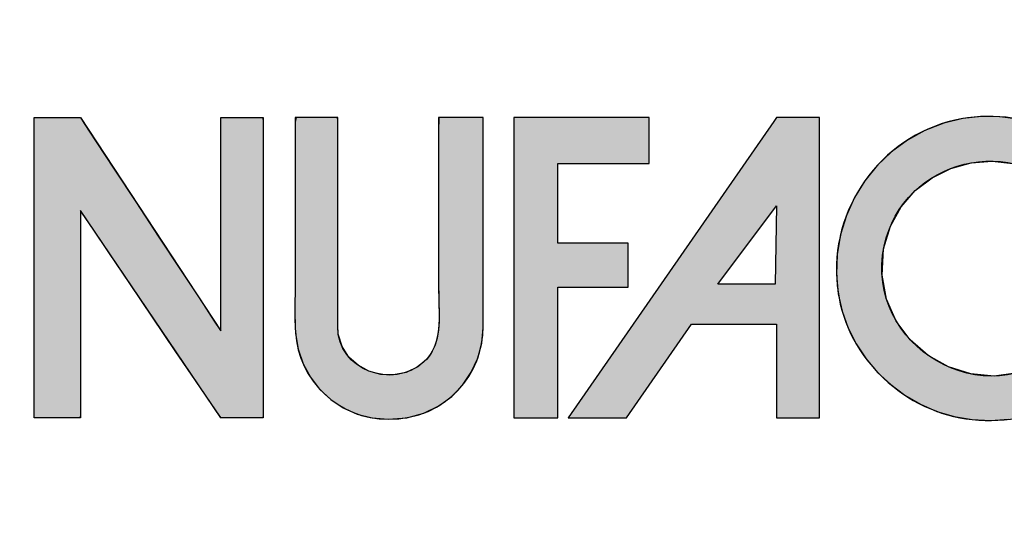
# Model space of a CAD drawing. Header units: inches. Extents: x 0 to 253, y 1 to 187.
# Tile 7 of 17: x 226 to 236, y 11 to 16. Entities that reach past the tile are written whole.
import ezdxf
from ezdxf import colors
from ezdxf.entities.mleader import LeaderData, LeaderLine
from ezdxf.math import Vec2, Vec3

# ---------------------------------------------------------------- set-up
doc = ezdxf.new("R2010")
doc.units = ezdxf.units.IN
doc.header["$MEASUREMENT"] = 0
doc.layers.add('Default', color=7, linetype='Continuous')

# ---------------------------------------------------------------- blocks, each defined once
blk = doc.blocks.new('_DOT')
at = {"color": 0}
blk.add_line((0, 0), (-1, 0), dxfattribs=at)
at = {"color": 0, "const_width": 0.333}
blk.add_lwpolyline([(-0.1665, 0, 1), (0.1665, 0, 1)], format="xyb", close=True, dxfattribs=at)
blk = doc.blocks.new('block_2')
at = {"layer": 'Default', "linetype": 'Continuous'}
for points in [[(-0.49028, 0.22347), (-0.49028, 0.2089), (-0.49028, 0.19433), (-0.49028, 0.17976), (-0.49028, 0.16519), (-0.49028, 0.15063), (-0.49028, 0.13606), (-0.49028, 0.12149), (-0.49028, 0.10692), (-0.49028, 0.09236), (-0.49028, 0.08284), (-0.49028, 0.07209), (-0.49028, 0.06024), (-0.49028, 0.04804), (-0.49028, 0.03624), (-0.49028, 0.02558), (-0.49028, 0.01683), (-0.49028, 0.01072), (-0.49028, 0.008), (-0.48953, 0.00793), (-0.48684, 0.00793), (-0.48272, 0.00793), (-0.47769, 0.00793), (-0.47227, 0.00793), (-0.467, 0.00793), (-0.4624, 0.00793), (-0.459, 0.00793), (-0.45732, 0.00793), (-0.45723, 0.01064), (-0.45723, 0.02202), (-0.45723, 0.0401), (-0.45723, 0.06251), (-0.45723, 0.08686), (-0.45723, 0.11078), (-0.45723, 0.13189), (-0.45723, 0.14781), (-0.45723, 0.15616), (-0.45582, 0.15477), (-0.44862, 0.14412), (-0.43674, 0.12655), (-0.4218, 0.10444), (-0.40538, 0.08016), (-0.38912, 0.05611), (-0.37461, 0.03464), (-0.36346, 0.01815), (-0.35728, 0.00901), (-0.35624, 0.00793), (-0.35422, 0.00793), (-0.35074, 0.00793), (-0.34629, 0.00793), (-0.34136, 0.00793), (-0.33642, 0.00793), (-0.33197, 0.00793), (-0.32849, 0.00793), (-0.32647, 0.00793), (-0.32616, 0.0095), (-0.32616, 0.02272), (-0.32616, 0.04659), (-0.32616, 0.07765), (-0.32616, 0.11247), (-0.32616, 0.1476), (-0.32616, 0.1796), (-0.32616, 0.20503), (-0.32616, 0.22045), (-0.3263, 0.22347), (-0.328, 0.22347), (-0.33125, 0.22347), (-0.33556, 0.22347), (-0.34044, 0.22347), (-0.34542, 0.22347), (-0.34999, 0.22347), (-0.35368, 0.22347), (-0.356, 0.22347), (-0.35655, 0.22306), (-0.35655, 0.21531), (-0.35655, 0.19955), (-0.35655, 0.17823), (-0.35655, 0.15379), (-0.35655, 0.12869), (-0.35655, 0.10537), (-0.35655, 0.08628), (-0.35655, 0.07385), (-0.35667, 0.07053), (-0.36122, 0.07744), (-0.37117, 0.09258), (-0.38492, 0.11349), (-0.40087, 0.13774), (-0.4174, 0.16288), (-0.4329, 0.18647), (-0.44578, 0.20605), (-0.45442, 0.21918), (-0.45724, 0.22347), (-0.45855, 0.22347), (-0.46168, 0.22347), (-0.4661, 0.22347), (-0.47129, 0.22347), (-0.47672, 0.22347), (-0.48186, 0.22347), (-0.48619, 0.22347), (-0.48917, 0.22347)], [(-0.2365, 0.0069), (-0.2231, 0.00805), (-0.21099, 0.01135), (-0.20024, 0.01652), (-0.19092, 0.02332), (-0.18311, 0.03147), (-0.17687, 0.04072), (-0.17228, 0.05081), (-0.1694, 0.06148), (-0.16832, 0.07247), (-0.16831, 0.07768), (-0.16831, 0.09055), (-0.16831, 0.10973), (-0.16831, 0.13283), (-0.16831, 0.15746), (-0.16831, 0.18121), (-0.16831, 0.2017), (-0.16831, 0.21652), (-0.16831, 0.22329), (-0.16904, 0.22347), (-0.17163, 0.22347), (-0.17562, 0.22347), (-0.18049, 0.22347), (-0.18573, 0.22347), (-0.19083, 0.22347), (-0.19528, 0.22347), (-0.19857, 0.22347), (-0.20019, 0.22347), (-0.20028, 0.21349), (-0.20028, 0.19976), (-0.20028, 0.18603), (-0.20028, 0.1723), (-0.20028, 0.15858), (-0.20028, 0.14485), (-0.20028, 0.13112), (-0.20028, 0.11739), (-0.20028, 0.10367), (-0.20024, 0.09506), (-0.20008, 0.08918), (-0.19995, 0.08314), (-0.20002, 0.07706), (-0.20045, 0.07104), (-0.20141, 0.0652), (-0.20305, 0.05963), (-0.20556, 0.05445), (-0.20908, 0.04976), (-0.21526, 0.04461), (-0.22367, 0.04056), (-0.23261, 0.03878), (-0.24163, 0.03912), (-0.25028, 0.04145), (-0.25811, 0.04564), (-0.26469, 0.05156), (-0.26955, 0.05907), (-0.27227, 0.06803), (-0.27268, 0.07457), (-0.27268, 0.08377), (-0.27268, 0.10038), (-0.27268, 0.12199), (-0.27268, 0.14623), (-0.27268, 0.17067), (-0.27268, 0.19294), (-0.27268, 0.21064), (-0.27268, 0.22137), (-0.27282, 0.22347), (-0.27453, 0.22347), (-0.27778, 0.22347), (-0.28209, 0.22347), (-0.28698, 0.22347), (-0.29196, 0.22347), (-0.29654, 0.22347), (-0.30024, 0.22347), (-0.30256, 0.22347), (-0.30311, 0.22011), (-0.30311, 0.20779), (-0.30311, 0.19546), (-0.30311, 0.18314), (-0.30311, 0.17082), (-0.30311, 0.1585), (-0.30311, 0.14618), (-0.30311, 0.13386), (-0.30311, 0.12154), (-0.30311, 0.11062), (-0.30314, 0.10604), (-0.3032, 0.10144), (-0.30327, 0.09683), (-0.30333, 0.09222), (-0.30337, 0.0876), (-0.30337, 0.08299), (-0.30331, 0.07838), (-0.30318, 0.07379), (-0.30291, 0.06857), (-0.3011, 0.05732), (-0.29751, 0.04679), (-0.2923, 0.03716), (-0.28563, 0.02857), (-0.27769, 0.02119), (-0.26864, 0.01518), (-0.25864, 0.01068), (-0.24787, 0.00787)], [(-0.14629, 0.22347), (-0.14629, 0.21744), (-0.14629, 0.20105), (-0.14629, 0.17691), (-0.14629, 0.1476), (-0.14629, 0.1157), (-0.14629, 0.0838), (-0.14629, 0.05449), (-0.14629, 0.03035), (-0.14629, 0.01397), (-0.14629, 0.00793), (-0.14541, 0.00793), (-0.14302, 0.00793), (-0.13949, 0.00793), (-0.13521, 0.00793), (-0.13055, 0.00793), (-0.12589, 0.00793), (-0.1216, 0.00793), (-0.11808, 0.00793), (-0.11568, 0.00793), (-0.1148, 0.00793), (-0.1148, 0.01056), (-0.1148, 0.0177), (-0.1148, 0.02821), (-0.1148, 0.04098), (-0.1148, 0.05487), (-0.1148, 0.06876), (-0.1148, 0.08153), (-0.1148, 0.09204), (-0.1148, 0.09918), (-0.1148, 0.10181), (-0.11339, 0.10181), (-0.10957, 0.10181), (-0.10393, 0.10181), (-0.09709, 0.10181), (-0.08964, 0.10181), (-0.08219, 0.10181), (-0.07535, 0.10181), (-0.06971, 0.10181), (-0.06589, 0.10181), (-0.06448, 0.10181), (-0.06448, 0.10269), (-0.06448, 0.10508), (-0.06448, 0.1086), (-0.06448, 0.11288), (-0.06448, 0.11753), (-0.06448, 0.12219), (-0.06448, 0.12647), (-0.06448, 0.12999), (-0.06448, 0.13238), (-0.06448, 0.13326), (-0.06589, 0.13326), (-0.06971, 0.13326), (-0.07535, 0.13326), (-0.08219, 0.13326), (-0.08964, 0.13326), (-0.09709, 0.13326), (-0.10393, 0.13326), (-0.10957, 0.13326), (-0.11339, 0.13326), (-0.1148, 0.13326), (-0.1148, 0.13486), (-0.1148, 0.1392), (-0.1148, 0.14561), (-0.1148, 0.15338), (-0.1148, 0.16184), (-0.1148, 0.1703), (-0.1148, 0.17807), (-0.1148, 0.18447), (-0.1148, 0.18882), (-0.1148, 0.19042), (-0.11297, 0.19042), (-0.10798, 0.19042), (-0.10064, 0.19042), (-0.09173, 0.19042), (-0.08203, 0.19042), (-0.07233, 0.19042), (-0.06342, 0.19042), (-0.05608, 0.19042), (-0.0511, 0.19042), (-0.04926, 0.19042), (-0.04926, 0.19134), (-0.04926, 0.19385), (-0.04926, 0.19755), (-0.04926, 0.20204), (-0.04926, 0.20693), (-0.04926, 0.21182), (-0.04926, 0.21631), (-0.04926, 0.22001), (-0.04926, 0.22252), (-0.04926, 0.22345), (-0.05132, 0.22345), (-0.05699, 0.22345), (-0.06558, 0.22345), (-0.07634, 0.22346), (-0.08856, 0.22346), (-0.10152, 0.22346), (-0.1145, 0.22347), (-0.12677, 0.22347), (-0.13761, 0.22347)], [(0.24683, 0.05811), (0.23145, 0.04686), (0.215, 0.04023), (0.1981, 0.03788), (0.18134, 0.03942), (0.16533, 0.04452), (0.15068, 0.05279), (0.13798, 0.06387), (0.12784, 0.07742), (0.12087, 0.09305), (0.11767, 0.11041), (0.11884, 0.12913), (0.1237, 0.14549), (0.13141, 0.15943), (0.14153, 0.17108), (0.15359, 0.18031), (0.16711, 0.187), (0.1816, 0.19102), (0.19658, 0.19224), (0.21158, 0.19054), (0.22611, 0.18578), (0.2397, 0.17786), (0.25187, 0.16663), (0.25487, 0.16367), (0.25699, 0.16367), (0.2604, 0.16367), (0.26474, 0.16367), (0.2697, 0.16367), (0.27491, 0.16367), (0.28006, 0.16367), (0.28478, 0.16367), (0.28875, 0.16367), (0.29163, 0.16367), (0.29307, 0.16367), (0.28884, 0.17158), (0.28122, 0.18255), (0.2724, 0.19238), (0.26252, 0.201), (0.25172, 0.20837), (0.24015, 0.21442), (0.22795, 0.21909), (0.21526, 0.22232), (0.20223, 0.22406), (0.189, 0.22424), (0.17572, 0.2228), (0.16193, 0.2195), (0.1484, 0.21424), (0.13587, 0.2073), (0.12445, 0.19884), (0.11426, 0.18903), (0.1054, 0.17802), (0.09799, 0.16599), (0.09213, 0.1531), (0.08795, 0.13951), (0.08555, 0.1254), (0.08504, 0.11092), (0.08631, 0.09702), (0.08907, 0.08441), (0.0934, 0.07235), (0.09917, 0.06095), (0.10626, 0.05031), (0.11454, 0.04056), (0.12388, 0.03179), (0.13415, 0.02413), (0.14525, 0.01768), (0.15702, 0.01255), (0.16937, 0.00885), (0.18226, 0.00665), (0.19546, 0.00598), (0.20851, 0.00687), (0.22126, 0.00926), (0.23358, 0.0131), (0.24533, 0.01832), (0.25638, 0.02486), (0.26659, 0.03267), (0.27583, 0.04167), (0.28396, 0.05181), (0.29085, 0.06302), (0.29522, 0.07245), (0.29404, 0.07245), (0.2915, 0.07245), (0.28789, 0.07245), (0.28355, 0.07245), (0.27879, 0.07245), (0.27392, 0.07245), (0.26926, 0.07245), (0.26513, 0.07245), (0.26184, 0.07245), (0.25972, 0.07245), (0.25895, 0.07229), (0.25798, 0.07089), (0.25698, 0.06951), (0.25596, 0.06815), (0.25491, 0.06681), (0.25383, 0.06549), (0.25272, 0.0642), (0.25159, 0.06293), (0.25044, 0.06169), (0.24926, 0.06047), (0.24806, 0.05928)]]:
    blk.add_hatch(color=7, dxfattribs=at).paths.add_polyline_path(points)
h = blk.add_hatch(color=7, dxfattribs=at)
h.paths.add_polyline_path([(0.04198, 0.22347), (0.04001, 0.22064), (-0.10749, 0.00793), (-0.06554, 0.00793), (-0.01885, 0.07507), (0.04198, 0.07507), (0.04198, 0.00793), (0.07292, 0.00793), (0.07292, 0.22347)])
h.paths.add_polyline_path([(0.04093, 0.10388), (0.04198, 0.16001), (0, 0.10388)])
at = {"layer": 'Default', "color": 7, "linetype": 'Continuous'}
for p, q in [((0.04001, 0.22064), (-0.10749, 0.00793)), ((0.04198, 0.22347), (0.04001, 0.22064)), ((0.07292, 0.22347), (0.04198, 0.22347)), ((0.07292, 0.00793), (0.07292, 0.22347)), ((0, 0.10388), (0.04198, 0.16001)), ((0.04198, 0.16001), (0.04093, 0.10388)), ((0.04093, 0.10388), (0, 0.10388)), ((-0.06554, 0.00793), (-0.01885, 0.07507)), ((-0.01885, 0.07507), (0.04198, 0.07507)), ((0.04198, 0.07507), (0.04198, 0.00793)), ((-0.10749, 0.00793), (-0.06554, 0.00793)), ((0.04198, 0.00793), (0.07292, 0.00793))]:
    blk.add_line(p, q, dxfattribs=at)
for points in [[(-0.49028, 0.22347), (-0.48917, 0.22347), (-0.48619, 0.22347), (-0.48186, 0.22347), (-0.47672, 0.22347), (-0.47129, 0.22347), (-0.4661, 0.22347), (-0.46168, 0.22347), (-0.45855, 0.22347), (-0.45724, 0.22347), (-0.45442, 0.21918), (-0.44578, 0.20605), (-0.4329, 0.18647), (-0.4174, 0.16288), (-0.40087, 0.13774), (-0.38492, 0.11349), (-0.37117, 0.09258), (-0.36122, 0.07744), (-0.35667, 0.07053), (-0.35655, 0.07385), (-0.35655, 0.08628), (-0.35655, 0.10537), (-0.35655, 0.12869), (-0.35655, 0.15379), (-0.35655, 0.17823), (-0.35655, 0.19955), (-0.35655, 0.21531), (-0.35655, 0.22306), (-0.356, 0.22347), (-0.35368, 0.22347), (-0.34999, 0.22347), (-0.34542, 0.22347), (-0.34044, 0.22347), (-0.33556, 0.22347), (-0.33125, 0.22347), (-0.328, 0.22347), (-0.3263, 0.22347), (-0.32616, 0.22045), (-0.32616, 0.20503), (-0.32616, 0.1796), (-0.32616, 0.1476), (-0.32616, 0.11247), (-0.32616, 0.07765), (-0.32616, 0.04659), (-0.32616, 0.02272), (-0.32616, 0.0095), (-0.32647, 0.00793), (-0.32849, 0.00793), (-0.33197, 0.00793), (-0.33642, 0.00793), (-0.34136, 0.00793), (-0.34629, 0.00793), (-0.35074, 0.00793), (-0.35422, 0.00793), (-0.35624, 0.00793), (-0.35728, 0.00901), (-0.36346, 0.01815), (-0.37461, 0.03464), (-0.38912, 0.05611), (-0.40538, 0.08016), (-0.4218, 0.10444), (-0.43674, 0.12655), (-0.44862, 0.14412), (-0.45582, 0.15477), (-0.45723, 0.15616), (-0.45723, 0.14781), (-0.45723, 0.13189), (-0.45723, 0.11078), (-0.45723, 0.08686), (-0.45723, 0.06251), (-0.45723, 0.0401), (-0.45723, 0.02202), (-0.45723, 0.01064), (-0.45732, 0.00793), (-0.459, 0.00793), (-0.4624, 0.00793), (-0.467, 0.00793), (-0.47227, 0.00793), (-0.47769, 0.00793), (-0.48272, 0.00793), (-0.48684, 0.00793), (-0.48953, 0.00793), (-0.49028, 0.008), (-0.49028, 0.01072), (-0.49028, 0.01683), (-0.49028, 0.02558), (-0.49028, 0.03624), (-0.49028, 0.04804), (-0.49028, 0.06024), (-0.49028, 0.07209), (-0.49028, 0.08284), (-0.49028, 0.09236), (-0.49028, 0.10692), (-0.49028, 0.12149), (-0.49028, 0.13606), (-0.49028, 0.15063), (-0.49028, 0.16519), (-0.49028, 0.17976), (-0.49028, 0.19433), (-0.49028, 0.2089), (-0.49028, 0.22347)], [(-0.2365, 0.0069), (-0.2231, 0.00805), (-0.21099, 0.01135), (-0.20024, 0.01652), (-0.19092, 0.02332), (-0.18311, 0.03147), (-0.17687, 0.04072), (-0.17228, 0.05081), (-0.1694, 0.06148), (-0.16832, 0.07247), (-0.16831, 0.07768), (-0.16831, 0.09055), (-0.16831, 0.10973), (-0.16831, 0.13283), (-0.16831, 0.15746), (-0.16831, 0.18121), (-0.16831, 0.2017), (-0.16831, 0.21652), (-0.16831, 0.22329), (-0.16904, 0.22347), (-0.17163, 0.22347), (-0.17562, 0.22347), (-0.18049, 0.22347), (-0.18573, 0.22347), (-0.19083, 0.22347), (-0.19528, 0.22347), (-0.19857, 0.22347), (-0.20019, 0.22347), (-0.20028, 0.21349), (-0.20028, 0.19976), (-0.20028, 0.18603), (-0.20028, 0.1723), (-0.20028, 0.15858), (-0.20028, 0.14485), (-0.20028, 0.13112), (-0.20028, 0.11739), (-0.20028, 0.10367), (-0.20024, 0.09506), (-0.20008, 0.08918), (-0.19995, 0.08314), (-0.20002, 0.07706), (-0.20045, 0.07104), (-0.20141, 0.0652), (-0.20305, 0.05963), (-0.20556, 0.05445), (-0.20908, 0.04976), (-0.21526, 0.04461), (-0.22367, 0.04056), (-0.23261, 0.03878), (-0.24163, 0.03912), (-0.25028, 0.04145), (-0.25811, 0.04564), (-0.26469, 0.05156), (-0.26955, 0.05907), (-0.27227, 0.06803), (-0.27268, 0.07457), (-0.27268, 0.08377), (-0.27268, 0.10038), (-0.27268, 0.12199), (-0.27268, 0.14623), (-0.27268, 0.17067), (-0.27268, 0.19294), (-0.27268, 0.21064), (-0.27268, 0.22137), (-0.27282, 0.22347), (-0.27453, 0.22347), (-0.27778, 0.22347), (-0.28209, 0.22347), (-0.28698, 0.22347), (-0.29196, 0.22347), (-0.29654, 0.22347), (-0.30024, 0.22347), (-0.30256, 0.22347), (-0.30311, 0.22011), (-0.30311, 0.20779), (-0.30311, 0.19546), (-0.30311, 0.18314), (-0.30311, 0.17082), (-0.30311, 0.1585), (-0.30311, 0.14618), (-0.30311, 0.13386), (-0.30311, 0.12154), (-0.30311, 0.11062), (-0.30314, 0.10604), (-0.3032, 0.10144), (-0.30327, 0.09683), (-0.30333, 0.09222), (-0.30337, 0.0876), (-0.30337, 0.08299), (-0.30331, 0.07838), (-0.30318, 0.07379), (-0.30291, 0.06857), (-0.3011, 0.05732), (-0.29751, 0.04679), (-0.2923, 0.03716), (-0.28563, 0.02857), (-0.27769, 0.02119), (-0.26864, 0.01518), (-0.25864, 0.01068), (-0.24787, 0.00787), (-0.2365, 0.0069)], [(-0.14629, 0.22347), (-0.14629, 0.21744), (-0.14629, 0.20105), (-0.14629, 0.17691), (-0.14629, 0.1476), (-0.14629, 0.1157), (-0.14629, 0.0838), (-0.14629, 0.05449), (-0.14629, 0.03035), (-0.14629, 0.01397), (-0.14629, 0.00793), (-0.14541, 0.00793), (-0.14302, 0.00793), (-0.13949, 0.00793), (-0.13521, 0.00793), (-0.13055, 0.00793), (-0.12589, 0.00793), (-0.1216, 0.00793), (-0.11808, 0.00793), (-0.11568, 0.00793), (-0.1148, 0.00793), (-0.1148, 0.01056), (-0.1148, 0.0177), (-0.1148, 0.02821), (-0.1148, 0.04098), (-0.1148, 0.05487), (-0.1148, 0.06876), (-0.1148, 0.08153), (-0.1148, 0.09204), (-0.1148, 0.09918), (-0.1148, 0.10181), (-0.11339, 0.10181), (-0.10957, 0.10181), (-0.10393, 0.10181), (-0.09709, 0.10181), (-0.08964, 0.10181), (-0.08219, 0.10181), (-0.07535, 0.10181), (-0.06971, 0.10181), (-0.06589, 0.10181), (-0.06448, 0.10181), (-0.06448, 0.10269), (-0.06448, 0.10508), (-0.06448, 0.1086), (-0.06448, 0.11288), (-0.06448, 0.11753), (-0.06448, 0.12219), (-0.06448, 0.12647), (-0.06448, 0.12999), (-0.06448, 0.13238), (-0.06448, 0.13326), (-0.06589, 0.13326), (-0.06971, 0.13326), (-0.07535, 0.13326), (-0.08219, 0.13326), (-0.08964, 0.13326), (-0.09709, 0.13326), (-0.10393, 0.13326), (-0.10957, 0.13326), (-0.11339, 0.13326), (-0.1148, 0.13326), (-0.1148, 0.13486), (-0.1148, 0.1392), (-0.1148, 0.14561), (-0.1148, 0.15338), (-0.1148, 0.16184), (-0.1148, 0.1703), (-0.1148, 0.17807), (-0.1148, 0.18447), (-0.1148, 0.18882), (-0.1148, 0.19042), (-0.11297, 0.19042), (-0.10798, 0.19042), (-0.10064, 0.19042), (-0.09173, 0.19042), (-0.08203, 0.19042), (-0.07233, 0.19042), (-0.06342, 0.19042), (-0.05608, 0.19042), (-0.0511, 0.19042), (-0.04926, 0.19042), (-0.04926, 0.19134), (-0.04926, 0.19385), (-0.04926, 0.19755), (-0.04926, 0.20204), (-0.04926, 0.20693), (-0.04926, 0.21182), (-0.04926, 0.21631), (-0.04926, 0.22001), (-0.04926, 0.22252), (-0.04926, 0.22345), (-0.05132, 0.22345), (-0.05699, 0.22345), (-0.06558, 0.22345), (-0.07634, 0.22346), (-0.08856, 0.22346), (-0.10152, 0.22346), (-0.1145, 0.22347), (-0.12677, 0.22347), (-0.13761, 0.22347), (-0.14629, 0.22347)]]:
    blk.add_lwpolyline(points, close=True, dxfattribs=at)
at = {"layer": 'Default', "color": 7, "linetype": 'Continuous', "const_width": 0.00035}
for points in [[(0.04198, 0.22347), (0.04001, 0.22064), (-0.10749, 0.00793), (-0.06554, 0.00793), (-0.01885, 0.07507), (0.04198, 0.07507), (0.04198, 0.00793), (0.07292, 0.00793), (0.07292, 0.22347), (0.04198, 0.22347)], [(0.04093, 0.10388), (0, 0.10388), (0.04198, 0.16001), (0.04093, 0.10388)]]:
    blk.add_lwpolyline(points, close=True, dxfattribs=at)
at = {"layer": 'Default', "color": 7, "linetype": 'Continuous'}
for points in [[(0.215, 0.04023), (0.1981, 0.03788), (0.18134, 0.03942), (0.16533, 0.04452), (0.15068, 0.05279), (0.13798, 0.06387), (0.12784, 0.07742), (0.12087, 0.09305), (0.11767, 0.11041), (0.11884, 0.12913), (0.1237, 0.14549), (0.13141, 0.15943), (0.14153, 0.17108), (0.15359, 0.18031), (0.16711, 0.187), (0.1816, 0.19102), (0.19658, 0.19224), (0.21158, 0.19054)], [(0.21526, 0.22232), (0.20223, 0.22406), (0.189, 0.22424), (0.17572, 0.2228), (0.16193, 0.2195), (0.1484, 0.21424), (0.13587, 0.2073), (0.12445, 0.19884), (0.11426, 0.18903), (0.1054, 0.17802), (0.09799, 0.16599), (0.09213, 0.1531), (0.08795, 0.13951), (0.08555, 0.1254), (0.08504, 0.11092), (0.08631, 0.09702), (0.08907, 0.08441), (0.0934, 0.07235), (0.09917, 0.06095), (0.10626, 0.05031), (0.11454, 0.04056), (0.12388, 0.03179), (0.13415, 0.02413), (0.14525, 0.01768), (0.15702, 0.01255), (0.16937, 0.00885), (0.18226, 0.00665), (0.19546, 0.00598), (0.20851, 0.00687)]]:
    blk.add_lwpolyline(points, dxfattribs=at)
for points, knots in [([(0.29317, 0.16367), (0.27083, 0.20894), (0.21875, 0.23279), (0.16984, 0.22163), (0.11624, 0.20938), (0.07967, 0.1572), (0.08561, 0.10278), (0.08997, 0.05451), (0.13028, 0.01424), (0.17784, 0.00724), (0.22689, -0.00026), (0.27634, 0.02614), (0.29526, 0.07245)], [0, 0, 0, 0, 0.25, 0.25, 0.25, 0.5, 0.5, 0.5, 0.75, 0.75, 0.75, 1, 1, 1, 1]), ([(-0.49028, 0.00793), (-0.49028, 0.00793), (-0.49028, 0.0669), (-0.49028, 0.09103), (-0.49028, 0.13518), (-0.49028, 0.17931), (-0.49028, 0.22347)], [0, 0, 0, 0, 0.5, 0.5, 0.5, 1, 1, 1, 1]), ([(-0.30311, 0.22347), (-0.30311, 0.18612), (-0.30311, 0.14879), (-0.30311, 0.11146), (-0.30311, 0.09759), (-0.30379, 0.08349), (-0.30298, 0.06962), (-0.30093, 0.03442), (-0.2717, 0.0069), (-0.2365, 0.0069)], [0, 0, 0, 0, 0.333333, 0.333333, 0.333333, 0.666667, 0.666667, 0.666667, 1, 1, 1, 1]), ([(-0.20028, 0.22347), (-0.20028, 0.18187), (-0.20028, 0.14027), (-0.20028, 0.09867), (-0.20028, 0.08177), (-0.19699, 0.0603), (-0.21106, 0.04782), (-0.23348, 0.02796), (-0.27268, 0.04214), (-0.27268, 0.07348)], [0, 0, 0, 0, 0.333333, 0.333333, 0.333333, 0.666667, 0.666667, 0.666667, 1, 1, 1, 1]), ([(0.24683, 0.05811), (0.19257, 0.0074), (0.10403, 0.05945), (0.11926, 0.13128), (0.13251, 0.19393), (0.21412, 0.21437), (0.25433, 0.16367)], [0, 0, 0, 0, 0.5, 0.5, 0.5, 1, 1, 1, 1])]:
    blk.add_open_spline(points, degree=3, knots=knots, dxfattribs=at)
for points in [[(-0.49028, 0.22347), (-0.49028, 0.22347), (-0.45723, 0.22347), (-0.45723, 0.22347)], [(-0.45723, 0.22347), (-0.45723, 0.22347), (-0.35655, 0.07035), (-0.35655, 0.07035)], [(-0.35655, 0.07035), (-0.35655, 0.07035), (-0.35655, 0.22347), (-0.35655, 0.22347)], [(-0.35655, 0.22347), (-0.35655, 0.22347), (-0.32616, 0.22347), (-0.32616, 0.22347)], [(-0.32616, 0.22347), (-0.32616, 0.22347), (-0.32616, 0.00793), (-0.32616, 0.00793)], [(-0.27268, 0.22347), (-0.27268, 0.22347), (-0.30311, 0.22347), (-0.30311, 0.22347)], [(-0.27268, 0.07348), (-0.27268, 0.07348), (-0.27268, 0.22347), (-0.27268, 0.22347)], [(-0.16831, 0.22347), (-0.16831, 0.22347), (-0.20028, 0.22347), (-0.20028, 0.22347)], [(-0.16831, 0.07348), (-0.16831, 0.07348), (-0.16831, 0.22347), (-0.16831, 0.22347)], [(-0.14629, 0.22347), (-0.14629, 0.22347), (-0.14629, 0.00793), (-0.14629, 0.00793)], [(-0.04926, 0.22345), (-0.04926, 0.22345), (-0.12172, 0.22347), (-0.14629, 0.22347)], [(-0.04926, 0.19042), (-0.04926, 0.19042), (-0.04926, 0.22345), (-0.04926, 0.22345)], [(-0.1148, 0.13326), (-0.1148, 0.13326), (-0.1148, 0.19042), (-0.1148, 0.19042)], [(-0.1148, 0.19042), (-0.1148, 0.19042), (-0.04926, 0.19042), (-0.04926, 0.19042)], [(-0.35655, 0.00793), (-0.35655, 0.00793), (-0.45723, 0.15686), (-0.45723, 0.15686)], [(-0.45723, 0.15686), (-0.45723, 0.15686), (-0.45723, 0.00793), (-0.45723, 0.00793)], [(-0.06448, 0.13326), (-0.06448, 0.13326), (-0.1148, 0.13326), (-0.1148, 0.13326)], [(-0.06448, 0.10181), (-0.06448, 0.10181), (-0.06448, 0.13326), (-0.06448, 0.13326)], [(-0.1148, 0.00793), (-0.1148, 0.00793), (-0.1148, 0.10181), (-0.1148, 0.10181)], [(-0.1148, 0.10181), (-0.1148, 0.10181), (-0.06448, 0.10181), (-0.06448, 0.10181)], [(-0.2365, 0.0069), (-0.19401, 0.0069), (-0.16831, 0.03994), (-0.16831, 0.07348)], [(-0.45723, 0.00793), (-0.45723, 0.00793), (-0.49028, 0.00793), (-0.49028, 0.00793)], [(-0.32616, 0.00793), (-0.32616, 0.00793), (-0.35655, 0.00793), (-0.35655, 0.00793)], [(-0.14629, 0.00793), (-0.14629, 0.00793), (-0.1148, 0.00793), (-0.1148, 0.00793)]]:
    blk.add_open_spline(points, degree=3, dxfattribs=at)
blk = doc.blocks.new('Block1')
at = {"layer": 'Default', "color": 7}
blk.add_blockref('block_2', (2.0929, 0.69957), dxfattribs=at)
blk = doc.blocks.new('Block13')
at = {"layer": 'Default', "color": 7}
blk.add_blockref('Block1', (0.03706, 0.08409), dxfattribs=at)
blk = doc.blocks.new('Block11')
at = {"layer": 'Default', "color": 7}
blk.add_blockref('Block13', (0, 0), dxfattribs=at)
blk = doc.blocks.new('Block10')
at = {"layer": 'Default', "color": 7}
blk.add_blockref('Block11', (0, 0), dxfattribs=at)
blk = doc.blocks.new('Block222')
at = {"layer": 'Default', "color": 7, "xscale": 15, "yscale": 15, "zscale": 15}
blk.add_blockref('Block10', (121.713, -88.163), dxfattribs=at)
at = {"layer": 'Default', "color": 7, "linetype": 'Continuous'}
ml = blk.add_multileader_mtext('Standard', dxfattribs=at)
ml.set_content('{\\pxsm0.9;\\fArial|b1||i0||c0|p34;\\W1.;DRZ477\\P}', color=7)
ml.set_leader_properties()
ml.set_arrow_properties(name='DOT')
ml.build(insert=Vec2(0, 0))
ml.multileader.update_dxf_attribs({"leader_type": 0, "dogleg_length": 0, "arrow_head_size": 2.125})
ctx = ml.context
ctx.base_point, ctx.char_height, ctx.arrow_head_size, ctx.landing_gap_size = Vec3(154.362, -85.856), 2.125, 2.125, 0.744
ctx.text_align_type = 1
notes = []
notes.append((ctx, [(0, (0, 0, 0), (0, 0), (1, 0), 1, [])]))
ctx.mtext.insert, ctx.mtext.alignment = Vec3(159.8, -84.794), 2
for ctx, leaders in notes:
    for number, flags, end, landing, length, lines in leaders:
        leader = LeaderData()
        leader.index, (leader.has_last_leader_line, leader.has_dogleg_vector, leader.attachment_direction) = number, flags
        leader.last_leader_point, leader.dogleg_vector, leader.dogleg_length = Vec3(end), Vec3(landing), length
        for number, points, colour, breaks in lines:
            line = LeaderLine()
            line.index, line.vertices, line.color, line.breaks = number, Vec3.list(points), colors.encode_raw_color(colour), breaks
            leader.lines.append(line)
        ctx.leaders.append(leader)

msp = doc.modelspace()

# ---------------------------------------------------------------- block references
at = {"layer": 'Default', "color": 7, "xscale": 0.96, "yscale": 0.96, "zscale": 0.96}
msp.add_blockref('Block222', (85.926, 85.319), dxfattribs=at)

doc.saveas('drawing.dxf')
